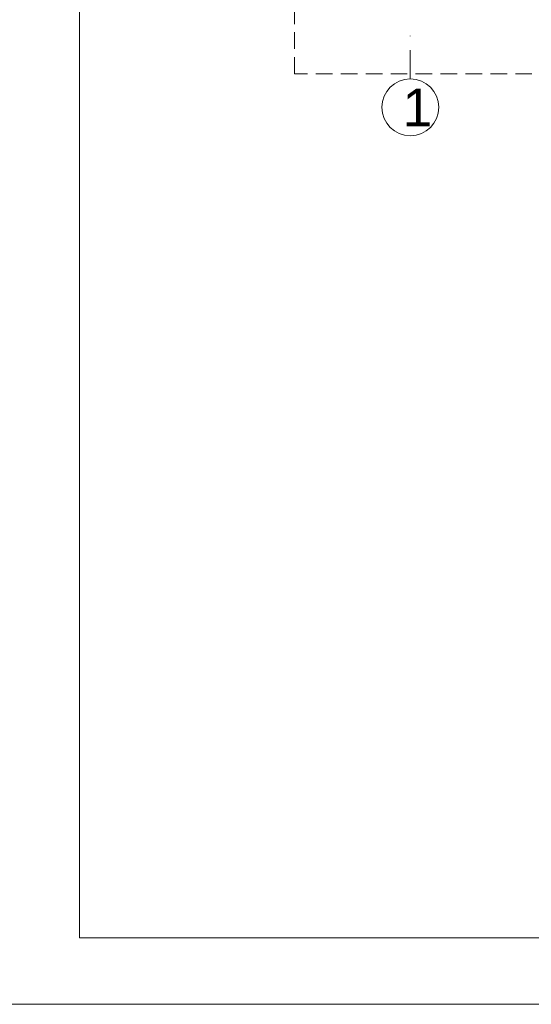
# Model space of a CAD drawing. Header units: inches. Extents: x 67014 to 70164, y -40762 to -35657.
# Tile 5 of 55: x 68158 to 68427, y -40762 to -40243. Entities that reach past the tile are written whole.
import ezdxf

# ---------------------------------------------------------------- set-up
doc = ezdxf.new("R2010")
doc.units = ezdxf.units.IN
doc.header["$MEASUREMENT"] = 0
doc.linetypes.add('DASHDOT', pattern=[1, 0.5, -0.25, 0, -0.25])
doc.linetypes.add('HIDDEN', pattern=[0.375, 0.25, -0.125])
for name, color, linetype, lineweight in [('A--tabelka rysunku', 7, 'Continuous', 0), ('p--dach', 7, 'Continuous', 20), ('p--osie konstr.-NR', 7, 'DASHDOT', 15)]:
    doc.layers.add(name, color=color, linetype=linetype, lineweight=lineweight)
doc.styles.get("Standard").update_dxf_attribs({"font": 'ARIAL.TTF'})

msp = doc.modelspace()

# ---------------------------------------------------------------- linework, layer by layer
at = {"layer": 'A--tabelka rysunku', "linetype": 'Continuous'}
for points in [[(68064.402, -40761.616), (70164.402, -40761.616), (70164.402, -39276.616), (68064.402, -39276.616)], [(68064.402, -40761.616), (70164.402, -40761.616), (70164.402, -39276.616), (68064.402, -39276.616)], [(68189.402, -40726.616), (70129.402, -40726.616), (70129.402, -39311.616), (68189.402, -39311.616)]]:
    msp.add_lwpolyline(points, close=True, dxfattribs=at)
at = {"layer": 'p--dach', "linetype": 'HIDDEN', "ltscale": 35}
msp.add_lwpolyline([(68302.623, -39427.311), (69582.623, -39427.311), (69582.623, -40271.711), (68302.623, -40271.711)], close=True, dxfattribs=at)
at = {"layer": 'p--osie konstr.-NR', "linetype": 'DASHDOT', "ltscale": 30}
msp.add_line((68363.573, -40274.31), (68363.573, -40249.31), dxfattribs=at)
at = {"layer": 'p--osie konstr.-NR', "linetype": 'Continuous', "ltscale": 35}
msp.add_circle((68363.573, -40289.31), 15, dxfattribs=at)

# ---------------------------------------------------------------- texts
at = {"layer": 'p--osie konstr.-NR', "linetype": 'Continuous', "ltscale": 35, "insert": (68359.533, -40279.418), "char_height": 20, "width": 63.5564, "attachment_point": 1}
msp.add_mtext('1', dxfattribs=at)

doc.saveas('drawing.dxf')
